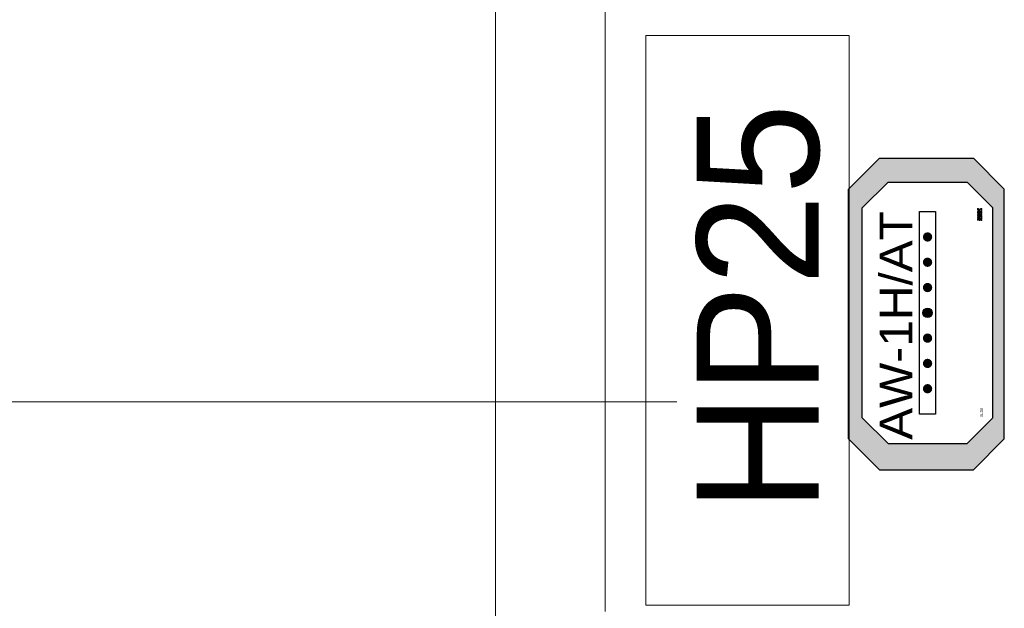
# Model space of a CAD drawing. Header units: centimetres. Extents: x -16053 to 7031, y -7778 to 254.
# Tile 111 of 256: x -11100 to -10979, y -2565 to -2493. Entities that reach past the tile are written whole.
import ezdxf
from ezdxf.enums import TextEntityAlignment as Align

# ---------------------------------------------------------------- set-up
doc = ezdxf.new("R2010")
doc.units = ezdxf.units.CM
doc.header["$MEASUREMENT"] = 0
for name, color, linetype, lineweight in [('AX - ADRESACJA', 4, 'CONTINUOUS', 5), ('IS_szafki hydrantowe', 30, 'CONTINUOUS', 0), ('konstrukcja', 250, 'CONTINUOUS', 15), ('T - opisy', 250, 'CONTINUOUS', 13)]:
    doc.layers.add(name, color=color, linetype=linetype, lineweight=lineweight)
doc.layers.add('AX - OPRAWY  EWAKUACYJNE', color=1, linetype='CONTINUOUS')
doc.layers.add('OPISY ELEKTRYCZNE', color=120, linetype='CONTINUOUS')
doc.styles.add('ARIAL 1.0', font='txt')
doc.styles.add('RNN', font='txt', dxfattribs={"width": 1.1})
doc.styles.add('ROMANS', font='simplex.shx', dxfattribs={"width": 0.8})
doc.styles.add('trafik_verdana', font='txt')

# ---------------------------------------------------------------- blocks, each defined once
blk = doc.blocks.new('AX - OPRAWY')
at = {"layer": 'AX - OPRAWY  EWAKUACYJNE', "lineweight": 5}
for points in [[(2911.65, 462.42), (2911.65, 462.27), (2912.07, 462.27), (2912.21, 462.14), (2912.21, 461.59), (2912.13, 461.52), (2911.74, 461.52), (2911.65, 461.62), (2911.65, 461.79), (2911.73, 461.88), (2912.07, 461.88), (2912.07, 462.02), (2911.67, 462.02), (2911.5, 461.85), (2911.5, 461.56), (2911.67, 461.38), (2912.19, 461.38), (2912.36, 461.53), (2912.36, 462.2), (2912.13, 462.42)], [(2911.5, 461.08), (2911.69, 461.08), (2911.69, 461.05), (2911.53, 461.05), (2911.53, 460.96), (2911.67, 460.96), (2911.67, 460.94), (2911.53, 460.94), (2911.53, 460.85), (2911.69, 460.85), (2911.69, 460.82), (2911.5, 460.82)], [(2911.75, 461.08), (2911.78, 461.08), (2911.87, 460.94), (2911.97, 461.08), (2912, 461.08), (2912, 460.82), (2911.97, 460.82), (2911.97, 461.03), (2911.87, 460.89), (2911.87, 460.89), (2911.78, 461.03), (2911.78, 460.82), (2911.75, 460.82)], [(2912.06, 461.08), (2912.25, 461.08), (2912.25, 461.05), (2912.09, 461.05), (2912.09, 460.96), (2912.23, 460.96), (2912.23, 460.94), (2912.09, 460.94), (2912.09, 460.85), (2912.25, 460.85), (2912.25, 460.82), (2912.06, 460.82)], [(2912.56, 460.95), (2912.56, 460.95), (2912.56, 460.96), (2912.56, 460.96), (2912.56, 460.97), (2912.56, 460.98), (2912.57, 460.98), (2912.57, 460.99), (2912.57, 460.99), (2912.57, 461), (2912.57, 461.01), (2912.58, 461.01), (2912.58, 461.02), (2912.58, 461.02), (2912.59, 461.03), (2912.59, 461.03), (2912.59, 461.04), (2912.6, 461.04), (2912.6, 461.05), (2912.61, 461.05), (2912.61, 461.06), (2912.62, 461.06), (2912.62, 461.06), (2912.63, 461.07), (2912.63, 461.07), (2912.64, 461.07), (2912.65, 461.08), (2912.65, 461.08), (2912.66, 461.08), (2912.66, 461.08), (2912.67, 461.08), (2912.68, 461.08), (2912.69, 461.08), (2912.69, 461.08), (2912.7, 461.08), (2912.71, 461.08), (2912.72, 461.08), (2912.72, 461.08), (2912.73, 461.08), (2912.74, 461.08), (2912.74, 461.08), (2912.75, 461.07), (2912.75, 461.07), (2912.76, 461.07), (2912.76, 461.07), (2912.77, 461.06), (2912.77, 461.06), (2912.78, 461.06), (2912.78, 461.05), (2912.79, 461.05), (2912.77, 461.03), (2912.77, 461.03), (2912.76, 461.03), (2912.76, 461.04), (2912.76, 461.04), (2912.75, 461.04), (2912.75, 461.04), (2912.74, 461.05), (2912.74, 461.05), (2912.73, 461.05), (2912.73, 461.05), (2912.72, 461.05), (2912.72, 461.05), (2912.71, 461.06), (2912.7, 461.06), (2912.7, 461.06), (2912.69, 461.06), (2912.69, 461.06), (2912.68, 461.06), (2912.68, 461.06), (2912.67, 461.05), (2912.67, 461.05), (2912.66, 461.05), (2912.66, 461.05), (2912.65, 461.05), (2912.65, 461.05), (2912.64, 461.04), (2912.64, 461.04), (2912.63, 461.04), (2912.63, 461.04), (2912.63, 461.03), (2912.62, 461.03), (2912.62, 461.02), (2912.62, 461.02), (2912.61, 461.02), (2912.61, 461.01), (2912.61, 461.01), (2912.61, 461), (2912.6, 461), (2912.6, 461), (2912.6, 460.99), (2912.6, 460.99), (2912.6, 460.98), (2912.6, 460.98), (2912.59, 460.97), (2912.59, 460.97), (2912.59, 460.96), (2912.59, 460.96), (2912.59, 460.95), (2912.59, 460.95), (2912.59, 460.94), (2912.59, 460.94), (2912.59, 460.93), (2912.59, 460.93), (2912.6, 460.92), (2912.6, 460.92), (2912.6, 460.91), (2912.6, 460.91), (2912.6, 460.9), (2912.6, 460.9), (2912.61, 460.89), (2912.61, 460.89), (2912.61, 460.88), (2912.61, 460.88), (2912.62, 460.88), (2912.62, 460.87), (2912.62, 460.87), (2912.63, 460.86), (2912.63, 460.86), (2912.64, 460.86), (2912.64, 460.86), (2912.64, 460.85), (2912.65, 460.85), (2912.65, 460.85), (2912.66, 460.85), (2912.66, 460.85), (2912.67, 460.84), (2912.67, 460.84), (2912.68, 460.84), (2912.68, 460.84), (2912.69, 460.84), (2912.7, 460.84), (2912.7, 460.84), (2912.71, 460.84), (2912.71, 460.84), (2912.72, 460.84), (2912.72, 460.84), (2912.73, 460.85), (2912.73, 460.85), (2912.74, 460.85), (2912.74, 460.85), (2912.75, 460.85), (2912.75, 460.85), (2912.76, 460.86), (2912.76, 460.86), (2912.76, 460.86), (2912.77, 460.86), (2912.77, 460.87), (2912.77, 460.93), (2912.69, 460.93), (2912.69, 460.96), (2912.8, 460.96), (2912.8, 460.85), (2912.79, 460.85), (2912.79, 460.85), (2912.78, 460.84), (2912.78, 460.84), (2912.77, 460.84), (2912.77, 460.83), (2912.76, 460.83), (2912.75, 460.83), (2912.75, 460.82), (2912.74, 460.82), (2912.73, 460.82), (2912.73, 460.82), (2912.72, 460.82), (2912.71, 460.82), (2912.7, 460.81), (2912.69, 460.81), (2912.69, 460.81), (2912.68, 460.82), (2912.67, 460.82), (2912.67, 460.82), (2912.66, 460.82), (2912.65, 460.82), (2912.65, 460.82), (2912.64, 460.82), (2912.63, 460.83), (2912.63, 460.83), (2912.62, 460.83), (2912.62, 460.84), (2912.61, 460.84), (2912.61, 460.84), (2912.6, 460.85), (2912.6, 460.85), (2912.59, 460.86), (2912.59, 460.86), (2912.59, 460.87), (2912.58, 460.87), (2912.58, 460.88), (2912.58, 460.88), (2912.57, 460.89), (2912.57, 460.9), (2912.57, 460.9), (2912.57, 460.91), (2912.57, 460.91), (2912.56, 460.92), (2912.56, 460.93), (2912.56, 460.93), (2912.56, 460.94)], [(2913.65, 461.59), (2913.58, 461.52), (2913.35, 461.52), (2913.26, 461.61), (2913.26, 462.42), (2913.12, 462.42), (2913.12, 461.61), (2913.03, 461.52), (2912.8, 461.52), (2912.72, 461.59), (2912.72, 462.42), (2912.58, 462.42), (2912.58, 461.53), (2912.74, 461.38), (2913.09, 461.38), (2913.19, 461.48), (2913.3, 461.38), (2913.63, 461.38), (2913.8, 461.53), (2913.8, 462.42), (2913.65, 462.42)], [(2912.85, 461.08), (2913.04, 461.08), (2913.04, 461.05), (2912.88, 461.05), (2912.88, 460.96), (2913.02, 460.96), (2913.02, 460.94), (2912.88, 460.94), (2912.88, 460.85), (2913.04, 460.85), (2913.04, 460.82), (2912.85, 460.82)], [(2913.1, 461.08), (2913.13, 461.08), (2913.29, 460.87), (2913.29, 461.08), (2913.32, 461.08), (2913.32, 460.82), (2913.3, 460.82), (2913.13, 461.03), (2913.13, 460.82), (2913.1, 460.82)], [(2913.36, 460.95), (2913.36, 460.95), (2913.36, 460.96), (2913.36, 460.96), (2913.36, 460.97), (2913.36, 460.98), (2913.36, 460.98), (2913.37, 460.99), (2913.37, 461), (2913.37, 461), (2913.37, 461.01), (2913.37, 461.01), (2913.38, 461.02), (2913.38, 461.02), (2913.38, 461.03), (2913.39, 461.03), (2913.39, 461.04), (2913.4, 461.04), (2913.4, 461.05), (2913.41, 461.05), (2913.41, 461.06), (2913.42, 461.06), (2913.42, 461.06), (2913.43, 461.07), (2913.43, 461.07), (2913.44, 461.07), (2913.44, 461.08), (2913.45, 461.08), (2913.46, 461.08), (2913.46, 461.08), (2913.47, 461.08), (2913.48, 461.08), (2913.48, 461.08), (2913.49, 461.08), (2913.5, 461.08), (2913.51, 461.08), (2913.52, 461.08), (2913.52, 461.08), (2913.53, 461.08), (2913.54, 461.08), (2913.54, 461.07), (2913.55, 461.07), (2913.56, 461.07), (2913.56, 461.07), (2913.57, 461.06), (2913.57, 461.06), (2913.58, 461.06), (2913.58, 461.05), (2913.59, 461.05), (2913.59, 461.04), (2913.57, 461.02), (2913.57, 461.02), (2913.56, 461.03), (2913.56, 461.03), (2913.56, 461.04), (2913.55, 461.04), (2913.55, 461.04), (2913.54, 461.04), (2913.54, 461.05), (2913.53, 461.05), (2913.53, 461.05), (2913.52, 461.05), (2913.52, 461.05), (2913.51, 461.06), (2913.5, 461.06), (2913.5, 461.06), (2913.49, 461.06), (2913.49, 461.06), (2913.48, 461.06), (2913.48, 461.06), (2913.47, 461.05), (2913.47, 461.05), (2913.46, 461.05), (2913.46, 461.05), (2913.45, 461.05), (2913.45, 461.05), (2913.44, 461.04), (2913.44, 461.04), (2913.43, 461.04), (2913.43, 461.04), (2913.43, 461.03), (2913.42, 461.03), (2913.42, 461.03), (2913.42, 461.02), (2913.41, 461.02), (2913.41, 461.01), (2913.41, 461.01), (2913.4, 461.01), (2913.4, 461), (2913.4, 461), (2913.4, 460.99), (2913.4, 460.99), (2913.39, 460.98), (2913.39, 460.98), (2913.39, 460.97), (2913.39, 460.97), (2913.39, 460.96), (2913.39, 460.96), (2913.39, 460.95), (2913.39, 460.95), (2913.39, 460.94), (2913.39, 460.94), (2913.39, 460.93), (2913.39, 460.93), (2913.39, 460.92), (2913.39, 460.92), (2913.4, 460.91), (2913.4, 460.91), (2913.4, 460.9), (2913.4, 460.9), (2913.4, 460.89), (2913.41, 460.89), (2913.41, 460.88), (2913.41, 460.88), (2913.42, 460.88), (2913.42, 460.87), (2913.42, 460.87), (2913.43, 460.87), (2913.43, 460.86), (2913.43, 460.86), (2913.44, 460.86), (2913.44, 460.85), (2913.45, 460.85), (2913.45, 460.85), (2913.46, 460.85), (2913.46, 460.85), (2913.47, 460.84), (2913.47, 460.84), (2913.48, 460.84), (2913.48, 460.84), (2913.49, 460.84), (2913.49, 460.84), (2913.5, 460.84), (2913.5, 460.84), (2913.51, 460.84), (2913.52, 460.84), (2913.52, 460.85), (2913.53, 460.85), (2913.53, 460.85), (2913.54, 460.85), (2913.54, 460.85), (2913.55, 460.86), (2913.55, 460.86), (2913.56, 460.86), (2913.56, 460.87), (2913.57, 460.87), (2913.57, 460.87), (2913.58, 460.88), (2913.59, 460.86), (2913.59, 460.86), (2913.58, 460.85), (2913.58, 460.85), (2913.57, 460.84), (2913.57, 460.84), (2913.56, 460.83), (2913.56, 460.83), (2913.55, 460.83), (2913.54, 460.82), (2913.54, 460.82), (2913.53, 460.82), (2913.52, 460.82), (2913.51, 460.82), (2913.51, 460.82), (2913.5, 460.81), (2913.49, 460.81), (2913.48, 460.81), (2913.48, 460.82), (2913.47, 460.82), (2913.46, 460.82), (2913.46, 460.82), (2913.45, 460.82), (2913.44, 460.82), (2913.44, 460.82), (2913.43, 460.83), (2913.43, 460.83), (2913.42, 460.83), (2913.42, 460.84), (2913.41, 460.84), (2913.41, 460.84), (2913.4, 460.85), (2913.4, 460.85), (2913.39, 460.86), (2913.39, 460.86), (2913.38, 460.87), (2913.38, 460.87), (2913.38, 460.88), (2913.37, 460.88), (2913.37, 460.89), (2913.37, 460.9), (2913.37, 460.9), (2913.37, 460.91), (2913.36, 460.91), (2913.36, 460.92), (2913.36, 460.93), (2913.36, 460.93), (2913.36, 460.94)], [(2913.72, 460.92), (2913.61, 461.08), (2913.65, 461.08), (2913.73, 460.95), (2913.82, 461.08), (2913.86, 461.08), (2913.75, 460.92), (2913.75, 460.82), (2913.72, 460.82)], [(2915.19, 461.96), (2914.99, 462.16), (2914.99, 461.95), (2915.08, 461.86), (2914.75, 461.52), (2914.31, 461.52), (2914.16, 461.66), (2914.16, 462.14), (2914.31, 462.27), (2914.67, 462.27), (2914.77, 462.18), (2914.77, 462.04), (2914.67, 461.95), (2914.31, 461.95), (2914.31, 461.81), (2914.73, 461.81), (2914.92, 461.98), (2914.92, 462.23), (2914.73, 462.42), (2914.25, 462.42), (2914.02, 462.2), (2914.02, 461.6), (2914.25, 461.38), (2914.81, 461.38), (2915.19, 461.76), (2915.57, 461.38), (2915.77, 461.38), (2915.29, 461.86), (2915.6, 462.17), (2915.6, 462.02), (2915.75, 462.02), (2915.75, 462.42), (2915.34, 462.42), (2915.34, 462.27), (2915.5, 462.27)], [(2915.75, 462.02), (2915.75, 462.42), (2915.34, 462.42), (2915.34, 462.27), (2915.5, 462.27), (2915.19, 461.96), (2914.99, 462.16), (2914.99, 461.95), (2915.08, 461.86), (2914.75, 461.52), (2914.31, 461.52), (2914.16, 461.66), (2914.16, 462.14), (2914.31, 462.27), (2914.67, 462.27), (2914.77, 462.18), (2914.77, 462.04), (2914.67, 461.95), (2914.31, 461.95), (2914.31, 461.81), (2914.73, 461.81), (2914.92, 461.98), (2914.92, 462.23), (2914.73, 462.42), (2914.25, 462.42), (2914.02, 462.2), (2914.02, 461.6), (2914.25, 461.38), (2914.81, 461.38), (2915.19, 461.76), (2915.57, 461.38), (2915.77, 461.38), (2915.29, 461.86), (2915.6, 462.17), (2915.6, 462.02)], [(2914.04, 461.08), (2914.07, 461.08), (2914.07, 460.85), (2914.21, 460.85), (2914.21, 460.82), (2914.04, 460.82)], [(2914.27, 461.08), (2914.3, 461.08), (2914.3, 460.82), (2914.27, 460.82)], [(2914.34, 460.95), (2914.34, 460.95), (2914.34, 460.96), (2914.34, 460.96), (2914.34, 460.97), (2914.35, 460.98), (2914.35, 460.98), (2914.35, 460.99), (2914.35, 460.99), (2914.35, 461), (2914.35, 461.01), (2914.36, 461.01), (2914.36, 461.02), (2914.36, 461.02), (2914.37, 461.03), (2914.37, 461.03), (2914.37, 461.04), (2914.38, 461.04), (2914.38, 461.05), (2914.39, 461.05), (2914.39, 461.06), (2914.4, 461.06), (2914.4, 461.06), (2914.41, 461.07), (2914.41, 461.07), (2914.42, 461.07), (2914.43, 461.08), (2914.43, 461.08), (2914.44, 461.08), (2914.45, 461.08), (2914.45, 461.08), (2914.46, 461.08), (2914.47, 461.08), (2914.47, 461.08), (2914.48, 461.08), (2914.49, 461.08), (2914.5, 461.08), (2914.5, 461.08), (2914.51, 461.08), (2914.52, 461.08), (2914.52, 461.08), (2914.53, 461.07), (2914.53, 461.07), (2914.54, 461.07), (2914.55, 461.07), (2914.55, 461.06), (2914.56, 461.06), (2914.56, 461.06), (2914.57, 461.05), (2914.57, 461.05), (2914.55, 461.03), (2914.55, 461.03), (2914.54, 461.03), (2914.54, 461.04), (2914.54, 461.04), (2914.53, 461.04), (2914.53, 461.04), (2914.52, 461.05), (2914.52, 461.05), (2914.51, 461.05), (2914.51, 461.05), (2914.5, 461.05), (2914.5, 461.05), (2914.49, 461.06), (2914.49, 461.06), (2914.48, 461.06), (2914.47, 461.06), (2914.47, 461.06), (2914.46, 461.06), (2914.46, 461.06), (2914.45, 461.05), (2914.45, 461.05), (2914.44, 461.05), (2914.44, 461.05), (2914.43, 461.05), (2914.43, 461.05), (2914.42, 461.04), (2914.42, 461.04), (2914.42, 461.04), (2914.41, 461.04), (2914.41, 461.03), (2914.4, 461.03), (2914.4, 461.02), (2914.4, 461.02), (2914.4, 461.02), (2914.39, 461.01), (2914.39, 461.01), (2914.39, 461), (2914.38, 461), (2914.38, 461), (2914.38, 460.99), (2914.38, 460.99), (2914.38, 460.98), (2914.38, 460.98), (2914.38, 460.97), (2914.37, 460.97), (2914.37, 460.96), (2914.37, 460.96), (2914.37, 460.95), (2914.37, 460.95), (2914.37, 460.94), (2914.37, 460.94), (2914.37, 460.93), (2914.38, 460.93), (2914.38, 460.92), (2914.38, 460.92), (2914.38, 460.91), (2914.38, 460.91), (2914.38, 460.9), (2914.38, 460.9), (2914.39, 460.89), (2914.39, 460.89), (2914.39, 460.88), (2914.4, 460.88), (2914.4, 460.88), (2914.4, 460.87), (2914.4, 460.87), (2914.41, 460.86), (2914.41, 460.86), (2914.42, 460.86), (2914.42, 460.86), (2914.42, 460.85), (2914.43, 460.85), (2914.43, 460.85), (2914.44, 460.85), (2914.44, 460.85), (2914.45, 460.84), (2914.45, 460.84), (2914.46, 460.84), (2914.47, 460.84), (2914.47, 460.84), (2914.48, 460.84), (2914.48, 460.84), (2914.49, 460.84), (2914.49, 460.84), (2914.5, 460.84), (2914.5, 460.84), (2914.51, 460.85), (2914.51, 460.85), (2914.52, 460.85), (2914.52, 460.85), (2914.53, 460.85), (2914.53, 460.85), (2914.54, 460.86), (2914.54, 460.86), (2914.54, 460.86), (2914.55, 460.86), (2914.55, 460.87), (2914.55, 460.93), (2914.47, 460.93), (2914.47, 460.96), (2914.58, 460.96), (2914.58, 460.85), (2914.58, 460.85), (2914.57, 460.85), (2914.57, 460.84), (2914.56, 460.84), (2914.55, 460.84), (2914.55, 460.83), (2914.54, 460.83), (2914.54, 460.83), (2914.53, 460.82), (2914.52, 460.82), (2914.51, 460.82), (2914.51, 460.82), (2914.5, 460.82), (2914.49, 460.82), (2914.48, 460.81), (2914.48, 460.81), (2914.47, 460.81), (2914.46, 460.82), (2914.45, 460.82), (2914.45, 460.82), (2914.44, 460.82), (2914.43, 460.82), (2914.43, 460.82), (2914.42, 460.82), (2914.41, 460.83), (2914.41, 460.83), (2914.4, 460.83), (2914.4, 460.84), (2914.39, 460.84), (2914.39, 460.84), (2914.38, 460.85), (2914.38, 460.85), (2914.37, 460.86), (2914.37, 460.86), (2914.37, 460.87), (2914.36, 460.87), (2914.36, 460.88), (2914.36, 460.88), (2914.35, 460.89), (2914.35, 460.9), (2914.35, 460.9), (2914.35, 460.91), (2914.35, 460.91), (2914.35, 460.92), (2914.34, 460.93), (2914.34, 460.93), (2914.34, 460.94)], [(2914.63, 461.08), (2914.66, 461.08), (2914.66, 460.96), (2914.81, 460.96), (2914.81, 461.08), (2914.84, 461.08), (2914.84, 460.82), (2914.81, 460.82), (2914.81, 460.94), (2914.66, 460.94), (2914.66, 460.82), (2914.63, 460.82)], [(2914.98, 461.05), (2914.89, 461.05), (2914.89, 461.08), (2915.09, 461.08), (2915.09, 461.05), (2915, 461.05), (2915, 460.82), (2914.98, 460.82)], [(2915.15, 461.08), (2915.18, 461.08), (2915.18, 460.82), (2915.15, 460.82)], [(2915.24, 461.08), (2915.27, 461.08), (2915.43, 460.87), (2915.43, 461.08), (2915.46, 461.08), (2915.46, 460.82), (2915.44, 460.82), (2915.27, 461.03), (2915.27, 460.82), (2915.24, 460.82)], [(2915.51, 460.95), (2915.51, 460.95), (2915.51, 460.96), (2915.51, 460.96), (2915.51, 460.97), (2915.51, 460.98), (2915.51, 460.98), (2915.51, 460.99), (2915.52, 460.99), (2915.52, 461), (2915.52, 461.01), (2915.52, 461.01), (2915.53, 461.02), (2915.53, 461.02), (2915.53, 461.03), (2915.54, 461.03), (2915.54, 461.04), (2915.54, 461.04), (2915.55, 461.05), (2915.55, 461.05), (2915.56, 461.06), (2915.56, 461.06), (2915.57, 461.06), (2915.57, 461.07), (2915.58, 461.07), (2915.59, 461.07), (2915.59, 461.08), (2915.6, 461.08), (2915.6, 461.08), (2915.61, 461.08), (2915.62, 461.08), (2915.62, 461.08), (2915.63, 461.08), (2915.64, 461.08), (2915.65, 461.08), (2915.65, 461.08), (2915.66, 461.08), (2915.67, 461.08), (2915.68, 461.08), (2915.68, 461.08), (2915.69, 461.08), (2915.69, 461.07), (2915.7, 461.07), (2915.71, 461.07), (2915.71, 461.07), (2915.72, 461.06), (2915.72, 461.06), (2915.73, 461.06), (2915.73, 461.05), (2915.74, 461.05), (2915.72, 461.03), (2915.71, 461.03), (2915.71, 461.03), (2915.71, 461.04), (2915.7, 461.04), (2915.7, 461.04), (2915.69, 461.04), (2915.69, 461.05), (2915.68, 461.05), (2915.68, 461.05), (2915.67, 461.05), (2915.67, 461.05), (2915.66, 461.05), (2915.66, 461.06), (2915.65, 461.06), (2915.64, 461.06), (2915.64, 461.06), (2915.63, 461.06), (2915.63, 461.06), (2915.62, 461.06), (2915.62, 461.05), (2915.61, 461.05), (2915.61, 461.05), (2915.6, 461.05), (2915.6, 461.05), (2915.59, 461.05), (2915.59, 461.04), (2915.58, 461.04), (2915.58, 461.04), (2915.58, 461.04), (2915.57, 461.03), (2915.57, 461.03), (2915.57, 461.02), (2915.56, 461.02), (2915.56, 461.02), (2915.56, 461.01), (2915.55, 461.01), (2915.55, 461), (2915.55, 461), (2915.55, 461), (2915.55, 460.99), (2915.54, 460.99), (2915.54, 460.98), (2915.54, 460.98), (2915.54, 460.97), (2915.54, 460.97), (2915.54, 460.96), (2915.54, 460.96), (2915.54, 460.95), (2915.54, 460.95), (2915.54, 460.94), (2915.54, 460.94), (2915.54, 460.93), (2915.54, 460.93), (2915.54, 460.92), (2915.54, 460.92), (2915.54, 460.91), (2915.55, 460.91), (2915.55, 460.9), (2915.55, 460.9), (2915.55, 460.89), (2915.55, 460.89), (2915.56, 460.88), (2915.56, 460.88), (2915.56, 460.88), (2915.57, 460.87), (2915.57, 460.87), (2915.57, 460.86), (2915.58, 460.86), (2915.58, 460.86), (2915.59, 460.86), (2915.59, 460.85), (2915.59, 460.85), (2915.6, 460.85), (2915.6, 460.85), (2915.61, 460.85), (2915.61, 460.84), (2915.62, 460.84), (2915.62, 460.84), (2915.63, 460.84), (2915.64, 460.84), (2915.64, 460.84), (2915.65, 460.84), (2915.65, 460.84), (2915.66, 460.84), (2915.66, 460.84), (2915.67, 460.84), (2915.67, 460.85), (2915.68, 460.85), (2915.68, 460.85), (2915.69, 460.85), (2915.69, 460.85), (2915.7, 460.85), (2915.7, 460.86), (2915.71, 460.86), (2915.71, 460.86), (2915.71, 460.86), (2915.72, 460.87), (2915.72, 460.93), (2915.64, 460.93), (2915.64, 460.96), (2915.74, 460.96), (2915.74, 460.85), (2915.74, 460.85), (2915.74, 460.85), (2915.73, 460.84), (2915.72, 460.84), (2915.72, 460.84), (2915.71, 460.83), (2915.71, 460.83), (2915.7, 460.83), (2915.69, 460.82), (2915.69, 460.82), (2915.68, 460.82), (2915.67, 460.82), (2915.66, 460.82), (2915.66, 460.82), (2915.65, 460.81), (2915.64, 460.81), (2915.63, 460.81), (2915.63, 460.82), (2915.62, 460.82), (2915.61, 460.82), (2915.6, 460.82), (2915.6, 460.82), (2915.59, 460.82), (2915.59, 460.82), (2915.58, 460.83), (2915.57, 460.83), (2915.57, 460.83), (2915.56, 460.84), (2915.56, 460.84), (2915.55, 460.84), (2915.55, 460.85), (2915.54, 460.85), (2915.54, 460.86), (2915.54, 460.86), (2915.53, 460.87), (2915.53, 460.87), (2915.53, 460.88), (2915.52, 460.88), (2915.52, 460.89), (2915.52, 460.9), (2915.52, 460.9), (2915.51, 460.91), (2915.51, 460.91), (2915.51, 460.92), (2915.51, 460.93), (2915.51, 460.93), (2915.51, 460.94)]]:
    blk.add_hatch(color=251, dxfattribs=at).paths.add_polyline_path(points)
h = blk.add_hatch(color=251, dxfattribs=at)
h.paths.add_polyline_path([(2912.31, 461.08), (2912.42, 461.08), (2912.43, 461.08), (2912.44, 461.08), (2912.44, 461.08), (2912.45, 461.08), (2912.45, 461.08), (2912.46, 461.08), (2912.46, 461.07), (2912.47, 461.07), (2912.47, 461.07), (2912.48, 461.07), (2912.48, 461.07), (2912.48, 461.06), (2912.49, 461.06), (2912.49, 461.06), (2912.5, 461.06), (2912.5, 461.05), (2912.5, 461.05), (2912.5, 461.05), (2912.51, 461.05), (2912.51, 461.04), (2912.51, 461.04), (2912.51, 461.04), (2912.51, 461.03), (2912.51, 461.03), (2912.51, 461.03), (2912.52, 461.02), (2912.52, 461.02), (2912.52, 461.02), (2912.52, 461.01), (2912.52, 461.01), (2912.52, 461.01), (2912.52, 461), (2912.52, 461), (2912.52, 461), (2912.52, 460.99), (2912.52, 460.99), (2912.52, 460.99), (2912.52, 460.98), (2912.52, 460.98), (2912.51, 460.98), (2912.51, 460.97), (2912.51, 460.97), (2912.51, 460.97), (2912.51, 460.96), (2912.51, 460.96), (2912.51, 460.96), (2912.5, 460.95), (2912.5, 460.95), (2912.5, 460.95), (2912.5, 460.95), (2912.49, 460.95), (2912.49, 460.94), (2912.49, 460.94), (2912.49, 460.94), (2912.48, 460.94), (2912.48, 460.94), (2912.48, 460.93), (2912.47, 460.93), (2912.46, 460.93), (2912.46, 460.93), (2912.45, 460.93), (2912.53, 460.82), (2912.49, 460.82), (2912.42, 460.92), (2912.34, 460.92), (2912.34, 460.82), (2912.31, 460.82)])
h.paths.add_polyline_path([(2912.42, 460.95), (2912.43, 460.95), (2912.44, 460.95), (2912.44, 460.95), (2912.45, 460.95), (2912.45, 460.95), (2912.45, 460.95), (2912.46, 460.95), (2912.46, 460.95), (2912.46, 460.96), (2912.47, 460.96), (2912.47, 460.96), (2912.47, 460.96), (2912.47, 460.96), (2912.47, 460.96), (2912.48, 460.97), (2912.48, 460.97), (2912.48, 460.97), (2912.48, 460.97), (2912.48, 460.98), (2912.48, 460.98), (2912.49, 460.98), (2912.49, 460.98), (2912.49, 460.99), (2912.49, 460.99), (2912.49, 460.99), (2912.49, 460.99), (2912.49, 461), (2912.49, 461), (2912.49, 461), (2912.49, 461), (2912.49, 461.01), (2912.49, 461.01), (2912.49, 461.01), (2912.49, 461.01), (2912.49, 461.02), (2912.49, 461.02), (2912.48, 461.02), (2912.48, 461.02), (2912.48, 461.03), (2912.48, 461.03), (2912.48, 461.03), (2912.48, 461.03), (2912.48, 461.03), (2912.47, 461.04), (2912.47, 461.04), (2912.47, 461.04), (2912.47, 461.04), (2912.46, 461.04), (2912.46, 461.04), (2912.46, 461.05), (2912.45, 461.05), (2912.44, 461.05), (2912.44, 461.05), (2912.43, 461.05), (2912.42, 461.05), (2912.34, 461.05), (2912.34, 460.95)], flags=16)
at = {"layer": 'AX - OPRAWY  EWAKUACYJNE', "color": 251, "lineweight": 5}
for points in [[(2911.65, 462.42), (2911.65, 462.27), (2912.07, 462.27), (2912.21, 462.14), (2912.21, 461.59), (2912.13, 461.52), (2911.74, 461.52), (2911.65, 461.62), (2911.65, 461.79), (2911.73, 461.88), (2912.07, 461.88), (2912.07, 462.02), (2911.67, 462.02), (2911.5, 461.85), (2911.5, 461.56), (2911.67, 461.38), (2912.19, 461.38), (2912.36, 461.53), (2912.36, 462.2), (2912.13, 462.42), (2911.65, 462.42)], [(2911.5, 461.08), (2911.69, 461.08), (2911.69, 461.05), (2911.53, 461.05), (2911.53, 460.96), (2911.67, 460.96), (2911.67, 460.94), (2911.53, 460.94), (2911.53, 460.85), (2911.69, 460.85), (2911.69, 460.82), (2911.5, 460.82), (2911.5, 461.08)], [(2911.75, 461.08), (2911.78, 461.08), (2911.87, 460.94), (2911.97, 461.08), (2912, 461.08), (2912, 460.82), (2911.97, 460.82), (2911.97, 461.03), (2911.87, 460.89), (2911.87, 460.89), (2911.78, 461.03), (2911.78, 460.82), (2911.75, 460.82), (2911.75, 461.08)], [(2912.06, 461.08), (2912.25, 461.08), (2912.25, 461.05), (2912.09, 461.05), (2912.09, 460.96), (2912.23, 460.96), (2912.23, 460.94), (2912.09, 460.94), (2912.09, 460.85), (2912.25, 460.85), (2912.25, 460.82), (2912.06, 460.82), (2912.06, 461.08)], [(2912.31, 461.08), (2912.42, 461.08), (2912.43, 461.08), (2912.44, 461.08), (2912.44, 461.08), (2912.45, 461.08), (2912.45, 461.08), (2912.46, 461.08), (2912.46, 461.07), (2912.47, 461.07), (2912.47, 461.07), (2912.48, 461.07), (2912.48, 461.07), (2912.48, 461.06), (2912.49, 461.06), (2912.49, 461.06), (2912.5, 461.06), (2912.5, 461.05), (2912.5, 461.05), (2912.5, 461.05), (2912.51, 461.05), (2912.51, 461.04), (2912.51, 461.04), (2912.51, 461.04), (2912.51, 461.03), (2912.51, 461.03), (2912.51, 461.03), (2912.52, 461.02), (2912.52, 461.02), (2912.52, 461.02), (2912.52, 461.01), (2912.52, 461.01), (2912.52, 461.01), (2912.52, 461), (2912.52, 461), (2912.52, 461), (2912.52, 460.99), (2912.52, 460.99), (2912.52, 460.99), (2912.52, 460.98), (2912.52, 460.98), (2912.51, 460.98), (2912.51, 460.97), (2912.51, 460.97), (2912.51, 460.97), (2912.51, 460.96), (2912.51, 460.96), (2912.51, 460.96), (2912.5, 460.95), (2912.5, 460.95), (2912.5, 460.95), (2912.5, 460.95), (2912.49, 460.95), (2912.49, 460.94), (2912.49, 460.94), (2912.49, 460.94), (2912.48, 460.94), (2912.48, 460.94), (2912.48, 460.93), (2912.47, 460.93), (2912.46, 460.93), (2912.46, 460.93), (2912.45, 460.93), (2912.53, 460.82), (2912.49, 460.82), (2912.42, 460.92), (2912.34, 460.92), (2912.34, 460.82), (2912.31, 460.82), (2912.31, 461.08)], [(2912.42, 460.95), (2912.43, 460.95), (2912.44, 460.95), (2912.44, 460.95), (2912.45, 460.95), (2912.45, 460.95), (2912.45, 460.95), (2912.46, 460.95), (2912.46, 460.95), (2912.46, 460.96), (2912.47, 460.96), (2912.47, 460.96), (2912.47, 460.96), (2912.47, 460.96), (2912.47, 460.96), (2912.48, 460.97), (2912.48, 460.97), (2912.48, 460.97), (2912.48, 460.97), (2912.48, 460.98), (2912.48, 460.98), (2912.49, 460.98), (2912.49, 460.98), (2912.49, 460.99), (2912.49, 460.99), (2912.49, 460.99), (2912.49, 460.99), (2912.49, 461), (2912.49, 461), (2912.49, 461), (2912.49, 461), (2912.49, 461.01), (2912.49, 461.01), (2912.49, 461.01), (2912.49, 461.01), (2912.49, 461.02), (2912.49, 461.02), (2912.48, 461.02), (2912.48, 461.02), (2912.48, 461.03), (2912.48, 461.03), (2912.48, 461.03), (2912.48, 461.03), (2912.48, 461.03), (2912.47, 461.04), (2912.47, 461.04), (2912.47, 461.04), (2912.47, 461.04), (2912.46, 461.04), (2912.46, 461.04), (2912.46, 461.05), (2912.45, 461.05), (2912.44, 461.05), (2912.44, 461.05), (2912.43, 461.05), (2912.42, 461.05), (2912.34, 461.05), (2912.34, 460.95), (2912.42, 460.95)], [(2912.56, 460.95), (2912.56, 460.95), (2912.56, 460.96), (2912.56, 460.96), (2912.56, 460.97), (2912.56, 460.98), (2912.57, 460.98), (2912.57, 460.99), (2912.57, 460.99), (2912.57, 461), (2912.57, 461.01), (2912.58, 461.01), (2912.58, 461.02), (2912.58, 461.02), (2912.59, 461.03), (2912.59, 461.03), (2912.59, 461.04), (2912.6, 461.04), (2912.6, 461.05), (2912.61, 461.05), (2912.61, 461.06), (2912.62, 461.06), (2912.62, 461.06), (2912.63, 461.07), (2912.63, 461.07), (2912.64, 461.07), (2912.65, 461.08), (2912.65, 461.08), (2912.66, 461.08), (2912.66, 461.08), (2912.67, 461.08), (2912.68, 461.08), (2912.69, 461.08), (2912.69, 461.08), (2912.7, 461.08), (2912.71, 461.08), (2912.72, 461.08), (2912.72, 461.08), (2912.73, 461.08), (2912.74, 461.08), (2912.74, 461.08), (2912.75, 461.07), (2912.75, 461.07), (2912.76, 461.07), (2912.76, 461.07), (2912.77, 461.06), (2912.77, 461.06), (2912.78, 461.06), (2912.78, 461.05), (2912.79, 461.05), (2912.77, 461.03), (2912.77, 461.03), (2912.76, 461.03), (2912.76, 461.04), (2912.76, 461.04), (2912.75, 461.04), (2912.75, 461.04), (2912.74, 461.05), (2912.74, 461.05), (2912.73, 461.05), (2912.73, 461.05), (2912.72, 461.05), (2912.72, 461.05), (2912.71, 461.06), (2912.7, 461.06), (2912.7, 461.06), (2912.69, 461.06), (2912.69, 461.06), (2912.68, 461.06), (2912.68, 461.06), (2912.67, 461.05), (2912.67, 461.05), (2912.66, 461.05), (2912.66, 461.05), (2912.65, 461.05), (2912.65, 461.05), (2912.64, 461.04), (2912.64, 461.04), (2912.63, 461.04), (2912.63, 461.04), (2912.63, 461.03), (2912.62, 461.03), (2912.62, 461.02), (2912.62, 461.02), (2912.61, 461.02), (2912.61, 461.01), (2912.61, 461.01), (2912.61, 461), (2912.6, 461), (2912.6, 461), (2912.6, 460.99), (2912.6, 460.99), (2912.6, 460.98), (2912.6, 460.98), (2912.59, 460.97), (2912.59, 460.97), (2912.59, 460.96), (2912.59, 460.96), (2912.59, 460.95), (2912.59, 460.95), (2912.59, 460.94), (2912.59, 460.94), (2912.59, 460.93), (2912.59, 460.93), (2912.6, 460.92), (2912.6, 460.92), (2912.6, 460.91), (2912.6, 460.91), (2912.6, 460.9), (2912.6, 460.9), (2912.61, 460.89), (2912.61, 460.89), (2912.61, 460.88), (2912.61, 460.88), (2912.62, 460.88), (2912.62, 460.87), (2912.62, 460.87), (2912.63, 460.86), (2912.63, 460.86), (2912.64, 460.86), (2912.64, 460.86), (2912.64, 460.85), (2912.65, 460.85), (2912.65, 460.85), (2912.66, 460.85), (2912.66, 460.85), (2912.67, 460.84), (2912.67, 460.84), (2912.68, 460.84), (2912.68, 460.84), (2912.69, 460.84), (2912.7, 460.84), (2912.7, 460.84), (2912.71, 460.84), (2912.71, 460.84), (2912.72, 460.84), (2912.72, 460.84), (2912.73, 460.85), (2912.73, 460.85), (2912.74, 460.85), (2912.74, 460.85), (2912.75, 460.85), (2912.75, 460.85), (2912.76, 460.86), (2912.76, 460.86), (2912.76, 460.86), (2912.77, 460.86), (2912.77, 460.87), (2912.77, 460.93), (2912.69, 460.93), (2912.69, 460.96), (2912.8, 460.96), (2912.8, 460.85), (2912.79, 460.85), (2912.79, 460.85), (2912.78, 460.84), (2912.78, 460.84), (2912.77, 460.84), (2912.77, 460.83), (2912.76, 460.83), (2912.75, 460.83), (2912.75, 460.82), (2912.74, 460.82), (2912.73, 460.82), (2912.73, 460.82), (2912.72, 460.82), (2912.71, 460.82), (2912.7, 460.81), (2912.69, 460.81), (2912.69, 460.81), (2912.68, 460.82), (2912.67, 460.82), (2912.67, 460.82), (2912.66, 460.82), (2912.65, 460.82), (2912.65, 460.82), (2912.64, 460.82), (2912.63, 460.83), (2912.63, 460.83), (2912.62, 460.83), (2912.62, 460.84), (2912.61, 460.84), (2912.61, 460.84), (2912.6, 460.85), (2912.6, 460.85), (2912.59, 460.86), (2912.59, 460.86), (2912.59, 460.87), (2912.58, 460.87), (2912.58, 460.88), (2912.58, 460.88), (2912.57, 460.89), (2912.57, 460.9), (2912.57, 460.9), (2912.57, 460.91), (2912.57, 460.91), (2912.56, 460.92), (2912.56, 460.93), (2912.56, 460.93), (2912.56, 460.94), (2912.56, 460.95)], [(2913.65, 461.59), (2913.58, 461.52), (2913.35, 461.52), (2913.26, 461.61), (2913.26, 462.42), (2913.12, 462.42), (2913.12, 461.61), (2913.03, 461.52), (2912.8, 461.52), (2912.72, 461.59), (2912.72, 462.42), (2912.58, 462.42), (2912.58, 461.53), (2912.74, 461.38), (2913.09, 461.38), (2913.19, 461.48), (2913.3, 461.38), (2913.63, 461.38), (2913.8, 461.53), (2913.8, 462.42), (2913.65, 462.42), (2913.65, 461.59)], [(2912.85, 461.08), (2913.04, 461.08), (2913.04, 461.05), (2912.88, 461.05), (2912.88, 460.96), (2913.02, 460.96), (2913.02, 460.94), (2912.88, 460.94), (2912.88, 460.85), (2913.04, 460.85), (2913.04, 460.82), (2912.85, 460.82), (2912.85, 461.08)], [(2913.1, 461.08), (2913.13, 461.08), (2913.29, 460.87), (2913.29, 461.08), (2913.32, 461.08), (2913.32, 460.82), (2913.3, 460.82), (2913.13, 461.03), (2913.13, 460.82), (2913.1, 460.82), (2913.1, 461.08)], [(2913.36, 460.95), (2913.36, 460.95), (2913.36, 460.96), (2913.36, 460.96), (2913.36, 460.97), (2913.36, 460.98), (2913.36, 460.98), (2913.37, 460.99), (2913.37, 461), (2913.37, 461), (2913.37, 461.01), (2913.37, 461.01), (2913.38, 461.02), (2913.38, 461.02), (2913.38, 461.03), (2913.39, 461.03), (2913.39, 461.04), (2913.4, 461.04), (2913.4, 461.05), (2913.41, 461.05), (2913.41, 461.06), (2913.42, 461.06), (2913.42, 461.06), (2913.43, 461.07), (2913.43, 461.07), (2913.44, 461.07), (2913.44, 461.08), (2913.45, 461.08), (2913.46, 461.08), (2913.46, 461.08), (2913.47, 461.08), (2913.48, 461.08), (2913.48, 461.08), (2913.49, 461.08), (2913.5, 461.08), (2913.51, 461.08), (2913.52, 461.08), (2913.52, 461.08), (2913.53, 461.08), (2913.54, 461.08), (2913.54, 461.07), (2913.55, 461.07), (2913.56, 461.07), (2913.56, 461.07), (2913.57, 461.06), (2913.57, 461.06), (2913.58, 461.06), (2913.58, 461.05), (2913.59, 461.05), (2913.59, 461.04), (2913.57, 461.02), (2913.57, 461.02), (2913.56, 461.03), (2913.56, 461.03), (2913.56, 461.04), (2913.55, 461.04), (2913.55, 461.04), (2913.54, 461.04), (2913.54, 461.05), (2913.53, 461.05), (2913.53, 461.05), (2913.52, 461.05), (2913.52, 461.05), (2913.51, 461.06), (2913.5, 461.06), (2913.5, 461.06), (2913.49, 461.06), (2913.49, 461.06), (2913.48, 461.06), (2913.48, 461.06), (2913.47, 461.05), (2913.47, 461.05), (2913.46, 461.05), (2913.46, 461.05), (2913.45, 461.05), (2913.45, 461.05), (2913.44, 461.04), (2913.44, 461.04), (2913.43, 461.04), (2913.43, 461.04), (2913.43, 461.03), (2913.42, 461.03), (2913.42, 461.03), (2913.42, 461.02), (2913.41, 461.02), (2913.41, 461.01), (2913.41, 461.01), (2913.4, 461.01), (2913.4, 461), (2913.4, 461), (2913.4, 460.99), (2913.4, 460.99), (2913.39, 460.98), (2913.39, 460.98), (2913.39, 460.97), (2913.39, 460.97), (2913.39, 460.96), (2913.39, 460.96), (2913.39, 460.95), (2913.39, 460.95), (2913.39, 460.94), (2913.39, 460.94), (2913.39, 460.93), (2913.39, 460.93), (2913.39, 460.92), (2913.39, 460.92), (2913.4, 460.91), (2913.4, 460.91), (2913.4, 460.9), (2913.4, 460.9), (2913.4, 460.89), (2913.41, 460.89), (2913.41, 460.88), (2913.41, 460.88), (2913.42, 460.88), (2913.42, 460.87), (2913.42, 460.87), (2913.43, 460.87), (2913.43, 460.86), (2913.43, 460.86), (2913.44, 460.86), (2913.44, 460.85), (2913.45, 460.85), (2913.45, 460.85), (2913.46, 460.85), (2913.46, 460.85), (2913.47, 460.84), (2913.47, 460.84), (2913.48, 460.84), (2913.48, 460.84), (2913.49, 460.84), (2913.49, 460.84), (2913.5, 460.84), (2913.5, 460.84), (2913.51, 460.84), (2913.52, 460.84), (2913.52, 460.85), (2913.53, 460.85), (2913.53, 460.85), (2913.54, 460.85), (2913.54, 460.85), (2913.55, 460.86), (2913.55, 460.86), (2913.56, 460.86), (2913.56, 460.87), (2913.57, 460.87), (2913.57, 460.87), (2913.58, 460.88), (2913.59, 460.86), (2913.59, 460.86), (2913.58, 460.85), (2913.58, 460.85), (2913.57, 460.84), (2913.57, 460.84), (2913.56, 460.83), (2913.56, 460.83), (2913.55, 460.83), (2913.54, 460.82), (2913.54, 460.82), (2913.53, 460.82), (2913.52, 460.82), (2913.51, 460.82), (2913.51, 460.82), (2913.5, 460.81), (2913.49, 460.81), (2913.48, 460.81), (2913.48, 460.82), (2913.47, 460.82), (2913.46, 460.82), (2913.46, 460.82), (2913.45, 460.82), (2913.44, 460.82), (2913.44, 460.82), (2913.43, 460.83), (2913.43, 460.83), (2913.42, 460.83), (2913.42, 460.84), (2913.41, 460.84), (2913.41, 460.84), (2913.4, 460.85), (2913.4, 460.85), (2913.39, 460.86), (2913.39, 460.86), (2913.38, 460.87), (2913.38, 460.87), (2913.38, 460.88), (2913.37, 460.88), (2913.37, 460.89), (2913.37, 460.9), (2913.37, 460.9), (2913.37, 460.91), (2913.36, 460.91), (2913.36, 460.92), (2913.36, 460.93), (2913.36, 460.93), (2913.36, 460.94), (2913.36, 460.95)], [(2913.72, 460.92), (2913.61, 461.08), (2913.65, 461.08), (2913.73, 460.95), (2913.82, 461.08), (2913.86, 461.08), (2913.75, 460.92), (2913.75, 460.82), (2913.72, 460.82), (2913.72, 460.92)], [(2915.75, 462.02), (2915.75, 462.42), (2915.34, 462.42), (2915.34, 462.27), (2915.5, 462.27), (2915.19, 461.96), (2914.99, 462.16), (2914.99, 461.95), (2915.08, 461.86), (2914.75, 461.52), (2914.31, 461.52), (2914.16, 461.66), (2914.16, 462.14), (2914.31, 462.27), (2914.67, 462.27), (2914.77, 462.18), (2914.77, 462.04), (2914.67, 461.95), (2914.31, 461.95), (2914.31, 461.81), (2914.73, 461.81), (2914.92, 461.98), (2914.92, 462.23), (2914.73, 462.42), (2914.25, 462.42), (2914.02, 462.2), (2914.02, 461.6), (2914.25, 461.38), (2914.81, 461.38), (2915.19, 461.76), (2915.57, 461.38), (2915.77, 461.38), (2915.29, 461.86), (2915.6, 462.17), (2915.6, 462.02), (2915.75, 462.02)], [(2914.04, 461.08), (2914.07, 461.08), (2914.07, 460.85), (2914.21, 460.85), (2914.21, 460.82), (2914.04, 460.82), (2914.04, 461.08)], [(2914.27, 461.08), (2914.3, 461.08), (2914.3, 460.82), (2914.27, 460.82), (2914.27, 461.08)], [(2914.34, 460.95), (2914.34, 460.95), (2914.34, 460.96), (2914.34, 460.96), (2914.34, 460.97), (2914.35, 460.98), (2914.35, 460.98), (2914.35, 460.99), (2914.35, 460.99), (2914.35, 461), (2914.35, 461.01), (2914.36, 461.01), (2914.36, 461.02), (2914.36, 461.02), (2914.37, 461.03), (2914.37, 461.03), (2914.37, 461.04), (2914.38, 461.04), (2914.38, 461.05), (2914.39, 461.05), (2914.39, 461.06), (2914.4, 461.06), (2914.4, 461.06), (2914.41, 461.07), (2914.41, 461.07), (2914.42, 461.07), (2914.43, 461.08), (2914.43, 461.08), (2914.44, 461.08), (2914.45, 461.08), (2914.45, 461.08), (2914.46, 461.08), (2914.47, 461.08), (2914.47, 461.08), (2914.48, 461.08), (2914.49, 461.08), (2914.5, 461.08), (2914.5, 461.08), (2914.51, 461.08), (2914.52, 461.08), (2914.52, 461.08), (2914.53, 461.07), (2914.53, 461.07), (2914.54, 461.07), (2914.55, 461.07), (2914.55, 461.06), (2914.56, 461.06), (2914.56, 461.06), (2914.57, 461.05), (2914.57, 461.05), (2914.55, 461.03), (2914.55, 461.03), (2914.54, 461.03), (2914.54, 461.04), (2914.54, 461.04), (2914.53, 461.04), (2914.53, 461.04), (2914.52, 461.05), (2914.52, 461.05), (2914.51, 461.05), (2914.51, 461.05), (2914.5, 461.05), (2914.5, 461.05), (2914.49, 461.06), (2914.49, 461.06), (2914.48, 461.06), (2914.47, 461.06), (2914.47, 461.06), (2914.46, 461.06), (2914.46, 461.06), (2914.45, 461.05), (2914.45, 461.05), (2914.44, 461.05), (2914.44, 461.05), (2914.43, 461.05), (2914.43, 461.05), (2914.42, 461.04), (2914.42, 461.04), (2914.42, 461.04), (2914.41, 461.04), (2914.41, 461.03), (2914.4, 461.03), (2914.4, 461.02), (2914.4, 461.02), (2914.4, 461.02), (2914.39, 461.01), (2914.39, 461.01), (2914.39, 461), (2914.38, 461), (2914.38, 461), (2914.38, 460.99), (2914.38, 460.99), (2914.38, 460.98), (2914.38, 460.98), (2914.38, 460.97), (2914.37, 460.97), (2914.37, 460.96), (2914.37, 460.96), (2914.37, 460.95), (2914.37, 460.95), (2914.37, 460.94), (2914.37, 460.94), (2914.37, 460.93), (2914.38, 460.93), (2914.38, 460.92), (2914.38, 460.92), (2914.38, 460.91), (2914.38, 460.91), (2914.38, 460.9), (2914.38, 460.9), (2914.39, 460.89), (2914.39, 460.89), (2914.39, 460.88), (2914.4, 460.88), (2914.4, 460.88), (2914.4, 460.87), (2914.4, 460.87), (2914.41, 460.86), (2914.41, 460.86), (2914.42, 460.86), (2914.42, 460.86), (2914.42, 460.85), (2914.43, 460.85), (2914.43, 460.85), (2914.44, 460.85), (2914.44, 460.85), (2914.45, 460.84), (2914.45, 460.84), (2914.46, 460.84), (2914.47, 460.84), (2914.47, 460.84), (2914.48, 460.84), (2914.48, 460.84), (2914.49, 460.84), (2914.49, 460.84), (2914.5, 460.84), (2914.5, 460.84), (2914.51, 460.85), (2914.51, 460.85), (2914.52, 460.85), (2914.52, 460.85), (2914.53, 460.85), (2914.53, 460.85), (2914.54, 460.86), (2914.54, 460.86), (2914.54, 460.86), (2914.55, 460.86), (2914.55, 460.87), (2914.55, 460.93), (2914.47, 460.93), (2914.47, 460.96), (2914.58, 460.96), (2914.58, 460.85), (2914.58, 460.85), (2914.57, 460.85), (2914.57, 460.84), (2914.56, 460.84), (2914.55, 460.84), (2914.55, 460.83), (2914.54, 460.83), (2914.54, 460.83), (2914.53, 460.82), (2914.52, 460.82), (2914.51, 460.82), (2914.51, 460.82), (2914.5, 460.82), (2914.49, 460.82), (2914.48, 460.81), (2914.48, 460.81), (2914.47, 460.81), (2914.46, 460.82), (2914.45, 460.82), (2914.45, 460.82), (2914.44, 460.82), (2914.43, 460.82), (2914.43, 460.82), (2914.42, 460.82), (2914.41, 460.83), (2914.41, 460.83), (2914.4, 460.83), (2914.4, 460.84), (2914.39, 460.84), (2914.39, 460.84), (2914.38, 460.85), (2914.38, 460.85), (2914.37, 460.86), (2914.37, 460.86), (2914.37, 460.87), (2914.36, 460.87), (2914.36, 460.88), (2914.36, 460.88), (2914.35, 460.89), (2914.35, 460.9), (2914.35, 460.9), (2914.35, 460.91), (2914.35, 460.91), (2914.35, 460.92), (2914.34, 460.93), (2914.34, 460.93), (2914.34, 460.94), (2914.34, 460.95)], [(2914.63, 461.08), (2914.66, 461.08), (2914.66, 460.96), (2914.81, 460.96), (2914.81, 461.08), (2914.84, 461.08), (2914.84, 460.82), (2914.81, 460.82), (2914.81, 460.94), (2914.66, 460.94), (2914.66, 460.82), (2914.63, 460.82), (2914.63, 461.08)], [(2914.98, 461.05), (2914.89, 461.05), (2914.89, 461.08), (2915.09, 461.08), (2915.09, 461.05), (2915, 461.05), (2915, 460.82), (2914.98, 460.82), (2914.98, 461.05)], [(2915.15, 461.08), (2915.18, 461.08), (2915.18, 460.82), (2915.15, 460.82), (2915.15, 461.08)], [(2915.24, 461.08), (2915.27, 461.08), (2915.43, 460.87), (2915.43, 461.08), (2915.46, 461.08), (2915.46, 460.82), (2915.44, 460.82), (2915.27, 461.03), (2915.27, 460.82), (2915.24, 460.82), (2915.24, 461.08)], [(2915.51, 460.95), (2915.51, 460.95), (2915.51, 460.96), (2915.51, 460.96), (2915.51, 460.97), (2915.51, 460.98), (2915.51, 460.98), (2915.51, 460.99), (2915.52, 460.99), (2915.52, 461), (2915.52, 461.01), (2915.52, 461.01), (2915.53, 461.02), (2915.53, 461.02), (2915.53, 461.03), (2915.54, 461.03), (2915.54, 461.04), (2915.54, 461.04), (2915.55, 461.05), (2915.55, 461.05), (2915.56, 461.06), (2915.56, 461.06), (2915.57, 461.06), (2915.57, 461.07), (2915.58, 461.07), (2915.59, 461.07), (2915.59, 461.08), (2915.6, 461.08), (2915.6, 461.08), (2915.61, 461.08), (2915.62, 461.08), (2915.62, 461.08), (2915.63, 461.08), (2915.64, 461.08), (2915.65, 461.08), (2915.65, 461.08), (2915.66, 461.08), (2915.67, 461.08), (2915.68, 461.08), (2915.68, 461.08), (2915.69, 461.08), (2915.69, 461.07), (2915.7, 461.07), (2915.71, 461.07), (2915.71, 461.07), (2915.72, 461.06), (2915.72, 461.06), (2915.73, 461.06), (2915.73, 461.05), (2915.74, 461.05), (2915.72, 461.03), (2915.71, 461.03), (2915.71, 461.03), (2915.71, 461.04), (2915.7, 461.04), (2915.7, 461.04), (2915.69, 461.04), (2915.69, 461.05), (2915.68, 461.05), (2915.68, 461.05), (2915.67, 461.05), (2915.67, 461.05), (2915.66, 461.05), (2915.66, 461.06), (2915.65, 461.06), (2915.64, 461.06), (2915.64, 461.06), (2915.63, 461.06), (2915.63, 461.06), (2915.62, 461.06), (2915.62, 461.05), (2915.61, 461.05), (2915.61, 461.05), (2915.6, 461.05), (2915.6, 461.05), (2915.59, 461.05), (2915.59, 461.04), (2915.58, 461.04), (2915.58, 461.04), (2915.58, 461.04), (2915.57, 461.03), (2915.57, 461.03), (2915.57, 461.02), (2915.56, 461.02), (2915.56, 461.02), (2915.56, 461.01), (2915.55, 461.01), (2915.55, 461), (2915.55, 461), (2915.55, 461), (2915.55, 460.99), (2915.54, 460.99), (2915.54, 460.98), (2915.54, 460.98), (2915.54, 460.97), (2915.54, 460.97), (2915.54, 460.96), (2915.54, 460.96), (2915.54, 460.95), (2915.54, 460.95), (2915.54, 460.94), (2915.54, 460.94), (2915.54, 460.93), (2915.54, 460.93), (2915.54, 460.92), (2915.54, 460.92), (2915.54, 460.91), (2915.55, 460.91), (2915.55, 460.9), (2915.55, 460.9), (2915.55, 460.89), (2915.55, 460.89), (2915.56, 460.88), (2915.56, 460.88), (2915.56, 460.88), (2915.57, 460.87), (2915.57, 460.87), (2915.57, 460.86), (2915.58, 460.86), (2915.58, 460.86), (2915.59, 460.86), (2915.59, 460.85), (2915.59, 460.85), (2915.6, 460.85), (2915.6, 460.85), (2915.61, 460.85), (2915.61, 460.84), (2915.62, 460.84), (2915.62, 460.84), (2915.63, 460.84), (2915.64, 460.84), (2915.64, 460.84), (2915.65, 460.84), (2915.65, 460.84), (2915.66, 460.84), (2915.66, 460.84), (2915.67, 460.84), (2915.67, 460.85), (2915.68, 460.85), (2915.68, 460.85), (2915.69, 460.85), (2915.69, 460.85), (2915.7, 460.85), (2915.7, 460.86), (2915.71, 460.86), (2915.71, 460.86), (2915.71, 460.86), (2915.72, 460.87), (2915.72, 460.93), (2915.64, 460.93), (2915.64, 460.96), (2915.74, 460.96), (2915.74, 460.85), (2915.74, 460.85), (2915.74, 460.85), (2915.73, 460.84), (2915.72, 460.84), (2915.72, 460.84), (2915.71, 460.83), (2915.71, 460.83), (2915.7, 460.83), (2915.69, 460.82), (2915.69, 460.82), (2915.68, 460.82), (2915.67, 460.82), (2915.66, 460.82), (2915.66, 460.82), (2915.65, 460.81), (2915.64, 460.81), (2915.63, 460.81), (2915.63, 460.82), (2915.62, 460.82), (2915.61, 460.82), (2915.6, 460.82), (2915.6, 460.82), (2915.59, 460.82), (2915.59, 460.82), (2915.58, 460.83), (2915.57, 460.83), (2915.57, 460.83), (2915.56, 460.84), (2915.56, 460.84), (2915.55, 460.84), (2915.55, 460.85), (2915.54, 460.85), (2915.54, 460.86), (2915.54, 460.86), (2915.53, 460.87), (2915.53, 460.87), (2915.53, 460.88), (2915.52, 460.88), (2915.52, 460.89), (2915.52, 460.9), (2915.52, 460.9), (2915.51, 460.91), (2915.51, 460.91), (2915.51, 460.92), (2915.51, 460.93), (2915.51, 460.93), (2915.51, 460.94), (2915.51, 460.95)]]:
    blk.add_lwpolyline(points, close=True, dxfattribs=at)
blk = doc.blocks.new('AX - XL30')
at = {"layer": 'AX - OPRAWY  EWAKUACYJNE', "color": 251, "style": 'ARIAL 1.0'}
blk.add_text('XL30', height=0.686, dxfattribs=at).set_placement((-1.02, -0.46))
blk = doc.blocks.new('XL30')
at = {"layer": 'AX - OPRAWY  EWAKUACYJNE'}
h = blk.add_hatch(color=256, dxfattribs=at)
h.paths.add_polyline_path([(-31, -18.87), (-0.28, -18.87), (30.43, -18.87), (37.99, -11.31), (37.99, 11.85), (30.43, 19.41), (-0.28, 19.41), (-31, 19.41), (-38.56, 11.85), (-38.56, -11.31)])
h.paths.add_polyline_path([(-32.15, -9.72), (-25.8, -16.08), (0, -16.08), (25.8, -16.08), (32.15, -9.72), (32.15, 9.72), (25.8, 16.08), (0, 16.08), (-25.8, 16.08), (-32.15, 9.72)], flags=16)
h = blk.add_hatch(color=256, dxfattribs=at)
edge = h.paths.add_edge_path()
edge.add_arc((-18.65, 0), 1.15, 0, 360)
h = blk.add_hatch(color=256, dxfattribs=at)
edge = h.paths.add_edge_path()
edge.add_arc((-12.43, 0), 1.15, 0, 360)
h = blk.add_hatch(color=256, dxfattribs=at)
edge = h.paths.add_edge_path()
edge.add_arc((-6.22, 0), 1.15, 0, 360)
h = blk.add_hatch(color=256, dxfattribs=at)
edge = h.paths.add_edge_path()
edge.add_arc((0, 0), 1.15, 0, 360)
h = blk.add_hatch(color=256, dxfattribs=at)
edge = h.paths.add_edge_path()
edge.add_arc((6.22, 0), 1.15, 0, 360)
h = blk.add_hatch(color=256, dxfattribs=at)
edge = h.paths.add_edge_path()
edge.add_arc((12.43, 0), 1.15, 0, 360)
h = blk.add_hatch(color=256, dxfattribs=at)
edge = h.paths.add_edge_path()
edge.add_arc((18.65, 0), 1.15, 0, 360)
for p, q in [((-38.56, 11.85), (-31, 19.41)), ((-31, 19.41), (-0.28, 19.41)), ((-0.28, 19.41), (30.43, 19.41)), ((30.43, 19.41), (37.99, 11.85)), ((-32.15, 9.72), (-25.8, 16.08)), ((-25.8, 16.08), (0, 16.08)), ((0, 16.08), (25.8, 16.08)), ((25.8, 16.08), (32.15, 9.72)), ((-38.56, 11.85), (-38.56, -11.31)), ((-32.15, 9.72), (-32.15, -9.72)), ((32.15, 9.72), (32.15, -9.72)), ((37.99, 11.85), (37.99, -11.31)), ((-24.87, 1.99), (24.87, 1.99)), ((-24.87, -1.99), (-24.87, 1.99)), ((24.87, 1.99), (24.87, -1.99)), ((24.87, -1.99), (-24.87, -1.99)), ((-38.56, -11.31), (-31, -18.87)), ((-32.15, -9.72), (-25.8, -16.08)), ((25.8, -16.08), (32.15, -9.72)), ((30.43, -18.87), (37.99, -11.31)), ((37.99, -11.31), (37.99, -11.31)), ((-25.8, -16.08), (0, -16.08)), ((0, -16.08), (25.8, -16.08)), ((-31, -18.87), (-0.28, -18.87)), ((-0.28, -18.87), (30.43, -18.87))]:
    blk.add_line(p, q, dxfattribs=at)
blk.add_circle((0, 0), 1.15, dxfattribs=at)
blk.add_blockref('AX - XL30', (-24.62, -13.18), dxfattribs=at)
at = {"layer": 'AX - OPRAWY  EWAKUACYJNE', "xscale": 0.7, "yscale": 0.7, "zscale": 0.7}
blk.add_blockref('AX - OPRAWY', (-2015.38, -335.95), dxfattribs=at)
at = {"layer": 'AX - ADRESACJA', "style": 'ROMANS', "width": 0.8, "flags": 4}
blk.add_attdef('AX_ADRES', text='', height=20, dxfattribs=at).set_placement((-2.4, -42.73), align=Align.MIDDLE)
at = {"layer": 'AX - OPRAWY  EWAKUACYJNE', "style": 'ROMANS', "width": 0.8, "flags": 13}
blk.add_attdef('TYP', (-25.55, -14.15), '', height=0.2, dxfattribs=at)

msp = doc.modelspace()

# ---------------------------------------------------------------- linework, layer by layer
at = {"layer": 'IS_szafki hydrantowe'}
msp.add_lwpolyline([(-10997.854, -2494.932), (-11022.854, -2494.932), (-11022.854, -2564.932), (-10997.854, -2564.932)], close=True, dxfattribs=at)
at = {"layer": 'konstrukcja', "linetype": 'Continuous'}
for points in [[(-11041.327, -2419.106), (-11041.327, -2610.952)], [(-11027.854, -2455.703), (-11027.854, -2565.703)]]:
    msp.add_lwpolyline(points, dxfattribs=at)
at = {"layer": 'T - opisy', "ltscale": 10}
msp.add_line((-11499.547, -2539.935), (-11019.02, -2539.935), dxfattribs=at)

# ---------------------------------------------------------------- block references
at = {"layer": 'AX - OPRAWY  EWAKUACYJNE', "color": 2, "xscale": 0.5, "yscale": 0.5, "zscale": 0.5, "rotation": 90}
msp.add_blockref('XL30', (-10988.217, -2529.006), dxfattribs=at)

# ---------------------------------------------------------------- texts
at = {"layer": 'OPISY ELEKTRYCZNE', "linetype": 'Continuous', "style": 'RNN', "width": 1.1}
msp.add_text('AW-1H/AT', height=4, rotation=90, dxfattribs=at).set_placement((-10990.098, -2544.612))
at = {"layer": 'T - opisy', "linetype": 'Continuous', "ltscale": 30, "insert": (-11016.586, -2553.468), "char_height": 15, "width": 382.98119, "attachment_point": 1, "rotation": 90, "style": 'trafik_verdana'}
msp.add_mtext('HP25', dxfattribs=at)

doc.saveas('drawing.dxf')
